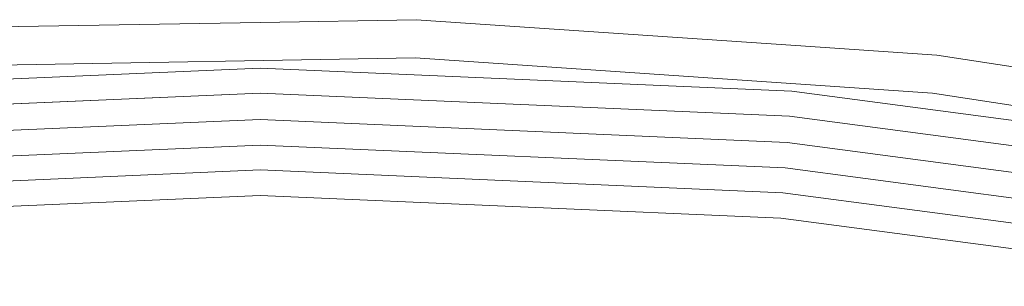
# Model space of a CAD drawing. Header units: millimetres. Extents: x -121 to 130, y -124 to 124.
# Tile 22 of 41: x -4.73 to 14.61, y 115.47 to 120.7. Entities that reach past the tile are written whole.
import ezdxf

# ---------------------------------------------------------------- set-up
doc = ezdxf.new("R2010")
doc.units = ezdxf.units.MM
doc.header["$LTSCALE"] = 25.4
doc.layers.add('Lighting-Moving Light', color=7, linetype='Continuous', lineweight=5, true_color=0x000000)

# ---------------------------------------------------------------- blocks, each defined once
blk = doc.blocks.new('Group-2-1')
at = {"layer": 'Lighting-Moving Light', "color": 7, "linetype": 'Continuous', "lineweight": 5, "transparency": 33554687}
for points, invisible_edges in [([(-38511.921, 5834.729, -578.415), (-38501.678, 5834.904, -578.415), (-38501.677, 5834.913, -578.48), (-38511.921, 5834.738, -578.48)], 15), ([(-38504.738, 5834.864, -578.545), (-38511.921, 5834.741, -578.545), (-38511.921, 5834.738, -578.48), (-38501.677, 5834.913, -578.48)], 14), ([(-38511.92, 5834.715, -578.352), (-38501.678, 5834.89, -578.352), (-38501.678, 5834.904, -578.415), (-38511.921, 5834.729, -578.415)], 15), ([(-38511.919, 5834.695, -578.29), (-38501.679, 5834.87, -578.29), (-38501.678, 5834.89, -578.352), (-38511.92, 5834.715, -578.352)], 15), ([(-38494.302, 5833.512, -677.312), (-38504.739, 5833.967, -677.312), (-38501.677, 5834.916, -578.545)], 10), ([(-38504.739, 5833.967, -677.312), (-38504.738, 5834.864, -578.545), (-38501.677, 5834.916, -578.545)], 9), ([(-38501.677, 5834.913, -578.48), (-38501.677, 5834.916, -578.545), (-38504.738, 5834.864, -578.545)], 9), ([(-38501.679, 5834.87, -578.29), (-38491.46, 5834.176, -578.29), (-38491.458, 5834.196, -578.352), (-38501.678, 5834.89, -578.352)], 15), ([(-38501.678, 5834.904, -578.415), (-38491.457, 5834.21, -578.415), (-38491.456, 5834.219, -578.48), (-38501.677, 5834.913, -578.48)], 15), ([(-38501.678, 5834.89, -578.352), (-38491.458, 5834.196, -578.352), (-38491.457, 5834.21, -578.415), (-38501.678, 5834.904, -578.415)], 15), ([(-38501.677, 5834.916, -578.545), (-38494.222, 5834.41, -578.545), (-38494.302, 5833.512, -677.312)], 10), ([(-38494.222, 5834.41, -578.545), (-38501.677, 5834.916, -578.545), (-38501.677, 5834.913, -578.48), (-38491.456, 5834.219, -578.48)], 14), ([(-38504.739, 5833.967, -677.312), (-38515.177, 5833.512, -677.312), (-38511.921, 5834.741, -578.545)], 10), ([(-38511.921, 5834.741, -578.545), (-38504.738, 5834.864, -578.545), (-38504.739, 5833.967, -677.312)], 10), ([(-38511.917, 5834.67, -578.23), (-38501.679, 5834.844, -578.23), (-38501.679, 5834.87, -578.29), (-38511.919, 5834.695, -578.29)], 15), ([(-38511.915, 5834.639, -578.172), (-38501.68, 5834.814, -578.172), (-38501.679, 5834.844, -578.23), (-38511.917, 5834.67, -578.23)], 15), ([(-38511.913, 5834.604, -578.117), (-38501.681, 5834.779, -578.117), (-38501.68, 5834.814, -578.172), (-38511.915, 5834.639, -578.172)], 15), ([(-38511.911, 5834.564, -578.066), (-38501.682, 5834.739, -578.066), (-38501.681, 5834.779, -578.117), (-38511.913, 5834.604, -578.117)], 15), ([(-38511.908, 5834.52, -578.018), (-38501.683, 5834.695, -578.018), (-38501.682, 5834.739, -578.066), (-38511.911, 5834.564, -578.066)], 15), ([(-38511.905, 5834.472, -577.974), (-38501.684, 5834.647, -577.974), (-38501.683, 5834.695, -578.018), (-38511.908, 5834.52, -578.018)], 15), ([(-38501.684, 5834.647, -577.974), (-38491.485, 5833.954, -577.974), (-38491.48, 5834.002, -578.018), (-38501.683, 5834.695, -578.018)], 15), ([(-38501.683, 5834.695, -578.018), (-38491.48, 5834.002, -578.018), (-38491.475, 5834.046, -578.066), (-38501.682, 5834.739, -578.066)], 15), ([(-38501.682, 5834.739, -578.066), (-38491.475, 5834.046, -578.066), (-38491.47, 5834.085, -578.117), (-38501.681, 5834.779, -578.117)], 15), ([(-38501.681, 5834.779, -578.117), (-38491.47, 5834.085, -578.117), (-38491.466, 5834.121, -578.172), (-38501.68, 5834.814, -578.172)], 15), ([(-38501.68, 5834.814, -578.172), (-38491.466, 5834.121, -578.172), (-38491.463, 5834.151, -578.23), (-38501.679, 5834.844, -578.23)], 15), ([(-38501.679, 5834.844, -578.23), (-38491.463, 5834.151, -578.23), (-38491.46, 5834.176, -578.29), (-38501.679, 5834.87, -578.29)], 15), ([(-38511.902, 5834.42, -577.935), (-38501.685, 5834.595, -577.935), (-38501.684, 5834.647, -577.974), (-38511.905, 5834.472, -577.974)], 15), ([(-38511.899, 5834.365, -577.9), (-38501.687, 5834.54, -577.9), (-38501.685, 5834.595, -577.935), (-38511.902, 5834.42, -577.935)], 15), ([(-38511.896, 5834.308, -577.87), (-38501.688, 5834.482, -577.87), (-38501.687, 5834.54, -577.9), (-38511.899, 5834.365, -577.9)], 15), ([(-38501.688, 5834.482, -577.87), (-38491.503, 5833.79, -577.87), (-38491.497, 5833.848, -577.9), (-38501.687, 5834.54, -577.9)], 15), ([(-38501.687, 5834.54, -577.9), (-38491.497, 5833.848, -577.9), (-38491.491, 5833.903, -577.935), (-38501.685, 5834.595, -577.935)], 15), ([(-38501.685, 5834.595, -577.935), (-38491.491, 5833.903, -577.935), (-38491.485, 5833.954, -577.974), (-38501.684, 5834.647, -577.974)], 15), ([(-38511.892, 5834.248, -577.845), (-38501.69, 5834.422, -577.845), (-38501.688, 5834.482, -577.87), (-38511.896, 5834.308, -577.87)], 15), ([(-38511.888, 5834.186, -577.825), (-38501.691, 5834.36, -577.825), (-38501.69, 5834.422, -577.845), (-38511.892, 5834.248, -577.845)], 15), ([(-38511.885, 5834.122, -577.811), (-38501.693, 5834.296, -577.811), (-38501.691, 5834.36, -577.825), (-38511.888, 5834.186, -577.825)], 15), ([(-38501.693, 5834.296, -577.811), (-38491.523, 5833.606, -577.811), (-38491.516, 5833.669, -577.825), (-38501.691, 5834.36, -577.825)], 15), ([(-38501.691, 5834.36, -577.825), (-38491.516, 5833.669, -577.825), (-38491.51, 5833.731, -577.845), (-38501.69, 5834.422, -577.845)], 15), ([(-38501.69, 5834.422, -577.845), (-38491.51, 5833.731, -577.845), (-38491.503, 5833.79, -577.87), (-38501.688, 5834.482, -577.87)], 15), ([(-38494.302, 5833.512, -677.312), (-38494.222, 5834.41, -578.545), (-38491.455, 5834.222, -578.545)], 9), ([(-38491.456, 5834.219, -578.48), (-38491.455, 5834.222, -578.545), (-38494.222, 5834.41, -578.545)], 9), ([(-38515.002, 5831.52, -577.8), (-38504.739, 5831.968, -577.8), (-38501.696, 5834.166, -577.8), (-38511.877, 5833.993, -577.8)], 10), ([(-38511.881, 5834.058, -577.803), (-38501.695, 5834.232, -577.803), (-38501.693, 5834.296, -577.811), (-38511.885, 5834.122, -577.811)], 15), ([(-38511.877, 5833.993, -577.8), (-38501.696, 5834.166, -577.8), (-38501.695, 5834.232, -577.803), (-38511.881, 5834.058, -577.803)], 14), ([(-38491.538, 5833.477, -577.8), (-38501.696, 5834.166, -577.8), (-38504.739, 5831.968, -577.8), (-38494.476, 5831.52, -577.8)], 10), ([(-38501.696, 5834.166, -577.8), (-38491.538, 5833.477, -577.8), (-38491.531, 5833.541, -577.803), (-38501.695, 5834.232, -577.803)], 14), ([(-38501.695, 5834.232, -577.803), (-38491.531, 5833.541, -577.803), (-38491.523, 5833.606, -577.811), (-38501.693, 5834.296, -577.811)], 15), ([(-38483.944, 5832.148, -677.312), (-38494.302, 5833.512, -677.312), (-38491.455, 5834.222, -578.545)], 10), ([(-38491.47, 5834.085, -578.117), (-38481.355, 5832.529, -578.117), (-38481.349, 5832.564, -578.172), (-38491.466, 5834.121, -578.172)], 15), ([(-38491.466, 5834.121, -578.172), (-38481.349, 5832.564, -578.172), (-38481.343, 5832.593, -578.23), (-38491.463, 5834.151, -578.23)], 15), ([(-38491.463, 5834.151, -578.23), (-38481.343, 5832.593, -578.23), (-38481.338, 5832.618, -578.29), (-38491.46, 5834.176, -578.29)], 15), ([(-38491.46, 5834.176, -578.29), (-38481.338, 5832.618, -578.29), (-38481.334, 5832.638, -578.352), (-38491.458, 5834.196, -578.352)], 15), ([(-38491.458, 5834.196, -578.352), (-38481.334, 5832.638, -578.352), (-38481.331, 5832.652, -578.415), (-38491.457, 5834.21, -578.415)], 15), ([(-38491.457, 5834.21, -578.415), (-38481.331, 5832.652, -578.415), (-38481.329, 5832.661, -578.48), (-38491.456, 5834.219, -578.48)], 15), ([(-38483.785, 5833.042, -578.545), (-38491.455, 5834.222, -578.545), (-38491.456, 5834.219, -578.48), (-38481.329, 5832.661, -578.48)], 14), ([(-38491.455, 5834.222, -578.545), (-38483.785, 5833.042, -578.545), (-38483.944, 5832.148, -677.312)], 10), ([(-38515.177, 5833.512, -677.312), (-38504.739, 5833.967, -677.312), (-38504.739, 5833.965, -677.355), (-38515.177, 5833.509, -677.355)], 14), ([(-38515.177, 5833.509, -677.355), (-38504.739, 5833.965, -677.355), (-38504.739, 5833.958, -677.397), (-38515.176, 5833.502, -677.397)], 15), ([(-38515.176, 5833.502, -677.397), (-38504.739, 5833.958, -677.397), (-38504.739, 5833.948, -677.438), (-38515.175, 5833.493, -677.438)], 15), ([(-38515.175, 5833.493, -677.438), (-38504.739, 5833.948, -677.438), (-38504.739, 5833.935, -677.478), (-38515.174, 5833.479, -677.478)], 15), ([(-38515.174, 5833.479, -677.478), (-38504.739, 5833.935, -677.478), (-38504.739, 5833.918, -677.518), (-38515.172, 5833.462, -677.518)], 15), ([(-38515.172, 5833.462, -677.518), (-38504.739, 5833.918, -677.518), (-38504.739, 5833.898, -677.555), (-38515.171, 5833.442, -677.555)], 15), ([(-38504.739, 5833.967, -677.312), (-38494.302, 5833.512, -677.312), (-38494.302, 5833.509, -677.355), (-38504.739, 5833.965, -677.355)], 14), ([(-38504.739, 5833.965, -677.355), (-38494.302, 5833.509, -677.355), (-38494.303, 5833.502, -677.397), (-38504.739, 5833.958, -677.397)], 15), ([(-38504.739, 5833.958, -677.397), (-38494.303, 5833.502, -677.397), (-38494.304, 5833.493, -677.438), (-38504.739, 5833.948, -677.438)], 15), ([(-38504.739, 5833.948, -677.438), (-38494.304, 5833.493, -677.438), (-38494.305, 5833.479, -677.478), (-38504.739, 5833.935, -677.478)], 15), ([(-38504.739, 5833.935, -677.478), (-38494.305, 5833.479, -677.478), (-38494.306, 5833.462, -677.518), (-38504.739, 5833.918, -677.518)], 15), ([(-38504.739, 5833.918, -677.518), (-38494.306, 5833.462, -677.518), (-38494.308, 5833.442, -677.555), (-38504.739, 5833.898, -677.555)], 15), ([(-38491.491, 5833.903, -577.935), (-38481.391, 5832.348, -577.935), (-38481.381, 5832.399, -577.974), (-38491.485, 5833.954, -577.974)], 15), ([(-38491.485, 5833.954, -577.974), (-38481.381, 5832.399, -577.974), (-38481.372, 5832.447, -578.018), (-38491.48, 5834.002, -578.018)], 15), ([(-38491.48, 5834.002, -578.018), (-38481.372, 5832.447, -578.018), (-38481.363, 5832.49, -578.066), (-38491.475, 5834.046, -578.066)], 15), ([(-38491.475, 5834.046, -578.066), (-38481.363, 5832.49, -578.066), (-38481.355, 5832.529, -578.117), (-38491.47, 5834.085, -578.117)], 15), ([(-38515.171, 5833.442, -677.555), (-38504.739, 5833.898, -677.555), (-38504.739, 5833.874, -677.591), (-38515.169, 5833.419, -677.591)], 15), ([(-38515.169, 5833.419, -677.591), (-38504.739, 5833.874, -677.591), (-38504.739, 5833.848, -677.624), (-38515.166, 5833.393, -677.624)], 15), ([(-38515.166, 5833.393, -677.624), (-38504.739, 5833.848, -677.624), (-38504.739, 5833.819, -677.655), (-38515.164, 5833.364, -677.655)], 15), ([(-38515.164, 5833.364, -677.655), (-38504.739, 5833.819, -677.655), (-38504.739, 5833.788, -677.684), (-38515.161, 5833.333, -677.684)], 15), ([(-38515.161, 5833.333, -677.684), (-38504.739, 5833.788, -677.684), (-38504.739, 5833.754, -677.71), (-38515.158, 5833.299, -677.71)], 15), ([(-38515.158, 5833.299, -677.71), (-38504.739, 5833.754, -677.71), (-38504.739, 5833.718, -677.733), (-38515.155, 5833.263, -677.733)], 15), ([(-38504.739, 5833.898, -677.555), (-38494.308, 5833.442, -677.555), (-38494.31, 5833.419, -677.591), (-38504.739, 5833.874, -677.591)], 15), ([(-38504.739, 5833.874, -677.591), (-38494.31, 5833.419, -677.591), (-38494.313, 5833.393, -677.624), (-38504.739, 5833.848, -677.624)], 15), ([(-38504.739, 5833.848, -677.624), (-38494.313, 5833.393, -677.624), (-38494.315, 5833.364, -677.655), (-38504.739, 5833.819, -677.655)], 15), ([(-38504.739, 5833.819, -677.655), (-38494.315, 5833.364, -677.655), (-38494.318, 5833.333, -677.684), (-38504.739, 5833.788, -677.684)], 15), ([(-38504.739, 5833.788, -677.684), (-38494.318, 5833.333, -677.684), (-38494.321, 5833.299, -677.71), (-38504.739, 5833.754, -677.71)], 15), ([(-38504.739, 5833.754, -677.71), (-38494.321, 5833.299, -677.71), (-38494.324, 5833.263, -677.733), (-38504.739, 5833.718, -677.733)], 15), ([(-38491.516, 5833.669, -577.825), (-38481.437, 5832.118, -577.825), (-38481.425, 5832.179, -577.845), (-38491.51, 5833.731, -577.845)], 15), ([(-38491.51, 5833.731, -577.845), (-38481.425, 5832.179, -577.845), (-38481.413, 5832.238, -577.87), (-38491.503, 5833.79, -577.87)], 15), ([(-38491.503, 5833.79, -577.87), (-38481.413, 5832.238, -577.87), (-38481.402, 5832.294, -577.9), (-38491.497, 5833.848, -577.9)], 15), ([(-38491.497, 5833.848, -577.9), (-38481.402, 5832.294, -577.9), (-38481.391, 5832.348, -577.935), (-38491.491, 5833.903, -577.935)], 15), ([(-38515.155, 5833.263, -677.733), (-38504.739, 5833.718, -677.733), (-38504.739, 5833.681, -677.752), (-38515.152, 5833.226, -677.752)], 15), ([(-38515.152, 5833.226, -677.752), (-38504.739, 5833.681, -677.752), (-38504.739, 5833.641, -677.769), (-38515.148, 5833.187, -677.769)], 15), ([(-38515.148, 5833.187, -677.769), (-38504.739, 5833.641, -677.769), (-38504.739, 5833.601, -677.782), (-38515.145, 5833.147, -677.782)], 15), ([(-38515.145, 5833.147, -677.782), (-38504.739, 5833.601, -677.782), (-38504.739, 5833.559, -677.792), (-38515.141, 5833.105, -677.792)], 15), ([(-38515.141, 5833.105, -677.792), (-38504.739, 5833.559, -677.792), (-38504.739, 5833.517, -677.798), (-38515.138, 5833.063, -677.798)], 15), ([(-38504.739, 5833.718, -677.733), (-38494.324, 5833.263, -677.733), (-38494.327, 5833.226, -677.752), (-38504.739, 5833.681, -677.752)], 15), ([(-38504.739, 5833.681, -677.752), (-38494.327, 5833.226, -677.752), (-38494.331, 5833.187, -677.769), (-38504.739, 5833.641, -677.769)], 15), ([(-38504.739, 5833.641, -677.769), (-38494.331, 5833.187, -677.769), (-38494.334, 5833.147, -677.782), (-38504.739, 5833.601, -677.782)], 15), ([(-38504.739, 5833.601, -677.782), (-38494.334, 5833.147, -677.782), (-38494.338, 5833.105, -677.792), (-38504.739, 5833.559, -677.792)], 15), ([(-38504.739, 5833.559, -677.792), (-38494.338, 5833.105, -677.792), (-38494.341, 5833.063, -677.798), (-38504.739, 5833.517, -677.798)], 15), ([(-38491.538, 5833.477, -577.8), (-38481.474, 5831.928, -577.8), (-38481.462, 5831.992, -577.803), (-38491.531, 5833.541, -577.803)], 14), ([(-38491.531, 5833.541, -577.803), (-38481.462, 5831.992, -577.803), (-38481.449, 5832.055, -577.811), (-38491.523, 5833.606, -577.811)], 15), ([(-38491.523, 5833.606, -577.811), (-38481.449, 5832.055, -577.811), (-38481.437, 5832.118, -577.825), (-38491.516, 5833.669, -577.825)], 15), ([(-38515.138, 5833.063, -677.798), (-38504.739, 5833.517, -677.798), (-38504.739, 5833.475, -677.8), (-38515.134, 5833.021, -677.8)], 11), ([(-38515.134, 5833.021, -677.8), (-38504.739, 5833.475, -677.8), (-38504.739, 5832.958, -677.8), (-38515.089, 5832.506, -677.8)], 10), ([(-38504.739, 5833.517, -677.798), (-38494.341, 5833.063, -677.798), (-38494.345, 5833.021, -677.8), (-38504.739, 5833.475, -677.8)], 11), ([(-38494.39, 5832.506, -677.8), (-38504.739, 5832.958, -677.8), (-38504.739, 5833.475, -677.8), (-38494.345, 5833.021, -677.8)], 10), ([(-38481.474, 5831.928, -577.8), (-38491.538, 5833.477, -577.8), (-38494.476, 5831.52, -577.8), (-38484.292, 5830.179, -577.8)], 10), ([(-38494.318, 5833.333, -677.684), (-38483.975, 5831.971, -677.684), (-38483.981, 5831.938, -677.71), (-38494.321, 5833.299, -677.71)], 15), ([(-38494.315, 5833.364, -677.655), (-38483.97, 5832.002, -677.655), (-38483.975, 5831.971, -677.684), (-38494.318, 5833.333, -677.684)], 15), ([(-38494.313, 5833.393, -677.624), (-38483.965, 5832.031, -677.624), (-38483.97, 5832.002, -677.655), (-38494.315, 5833.364, -677.655)], 15), ([(-38494.31, 5833.419, -677.591), (-38483.96, 5832.057, -677.591), (-38483.965, 5832.031, -677.624), (-38494.313, 5833.393, -677.624)], 15), ([(-38494.308, 5833.442, -677.555), (-38483.956, 5832.079, -677.555), (-38483.96, 5832.057, -677.591), (-38494.31, 5833.419, -677.591)], 15), ([(-38494.306, 5833.462, -677.518), (-38483.953, 5832.099, -677.518), (-38483.956, 5832.079, -677.555), (-38494.308, 5833.442, -677.555)], 15), ([(-38494.305, 5833.479, -677.478), (-38483.95, 5832.116, -677.478), (-38483.953, 5832.099, -677.518), (-38494.306, 5833.462, -677.518)], 15), ([(-38494.304, 5833.493, -677.438), (-38483.948, 5832.129, -677.438), (-38483.95, 5832.116, -677.478), (-38494.305, 5833.479, -677.478)], 15), ([(-38494.303, 5833.502, -677.397), (-38483.946, 5832.139, -677.397), (-38483.948, 5832.129, -677.438), (-38494.304, 5833.493, -677.438)], 15), ([(-38494.302, 5833.509, -677.355), (-38483.945, 5832.145, -677.355), (-38483.946, 5832.139, -677.397), (-38494.303, 5833.502, -677.397)], 15), ([(-38494.302, 5833.512, -677.312), (-38483.944, 5832.148, -677.312), (-38483.945, 5832.145, -677.355), (-38494.302, 5833.509, -677.355)], 14), ([(-38494.334, 5833.147, -677.782), (-38484.008, 5831.787, -677.782), (-38484.015, 5831.746, -677.792), (-38494.338, 5833.105, -677.792)], 15), ([(-38494.331, 5833.187, -677.769), (-38484.001, 5831.827, -677.769), (-38484.008, 5831.787, -677.782), (-38494.334, 5833.147, -677.782)], 15), ([(-38494.327, 5833.226, -677.752), (-38483.994, 5831.866, -677.752), (-38484.001, 5831.827, -677.769), (-38494.331, 5833.187, -677.769)], 15), ([(-38494.324, 5833.263, -677.733), (-38483.988, 5831.903, -677.733), (-38483.994, 5831.866, -677.752), (-38494.327, 5833.226, -677.752)], 15), ([(-38494.321, 5833.299, -677.71), (-38483.981, 5831.938, -677.71), (-38483.988, 5831.903, -677.733), (-38494.324, 5833.263, -677.733)], 15), ([(-38515.089, 5832.506, -677.8), (-38504.739, 5832.958, -677.8), (-38504.739, 5832.914, -677.798), (-38515.085, 5832.463, -677.798)], 14), ([(-38504.739, 5832.958, -677.8), (-38494.39, 5832.506, -677.8), (-38494.394, 5832.463, -677.798), (-38504.739, 5832.914, -677.798)], 14), ([(-38494.345, 5833.021, -677.8), (-38484.03, 5831.663, -677.8), (-38484.12, 5831.154, -677.8), (-38494.39, 5832.506, -677.8)], 10), ([(-38494.341, 5833.063, -677.798), (-38484.022, 5831.705, -677.798), (-38484.03, 5831.663, -677.8), (-38494.345, 5833.021, -677.8)], 11), ([(-38494.338, 5833.105, -677.792), (-38484.015, 5831.746, -677.792), (-38484.022, 5831.705, -677.798), (-38494.341, 5833.063, -677.798)], 15), ([(-38515.085, 5832.463, -677.798), (-38504.739, 5832.914, -677.798), (-38504.739, 5832.871, -677.793), (-38515.081, 5832.42, -677.793)], 15), ([(-38515.081, 5832.42, -677.793), (-38504.739, 5832.871, -677.793), (-38504.739, 5832.829, -677.783), (-38515.078, 5832.378, -677.783)], 15), ([(-38515.078, 5832.378, -677.783), (-38504.739, 5832.829, -677.783), (-38504.739, 5832.788, -677.77), (-38515.074, 5832.336, -677.77)], 15), ([(-38515.074, 5832.336, -677.77), (-38504.739, 5832.788, -677.77), (-38504.739, 5832.748, -677.754), (-38515.07, 5832.297, -677.754)], 15), ([(-38504.739, 5832.914, -677.798), (-38494.394, 5832.463, -677.798), (-38494.398, 5832.42, -677.793), (-38504.739, 5832.871, -677.793)], 15), ([(-38504.739, 5832.871, -677.793), (-38494.398, 5832.42, -677.793), (-38494.401, 5832.378, -677.783), (-38504.739, 5832.829, -677.783)], 15), ([(-38504.739, 5832.829, -677.783), (-38494.401, 5832.378, -677.783), (-38494.405, 5832.336, -677.77), (-38504.739, 5832.788, -677.77)], 15), ([(-38504.739, 5832.788, -677.77), (-38494.405, 5832.336, -677.77), (-38494.408, 5832.297, -677.754), (-38504.739, 5832.748, -677.754)], 15), ([(-38515.07, 5832.297, -677.754), (-38504.739, 5832.748, -677.754), (-38504.739, 5832.709, -677.734), (-38515.067, 5832.258, -677.734)], 15), ([(-38515.067, 5832.258, -677.734), (-38504.739, 5832.709, -677.734), (-38504.739, 5832.672, -677.711), (-38515.064, 5832.222, -677.711)], 15), ([(-38515.064, 5832.222, -677.711), (-38504.739, 5832.672, -677.711), (-38504.739, 5832.638, -677.684), (-38515.061, 5832.187, -677.684)], 15), ([(-38515.061, 5832.187, -677.684), (-38504.739, 5832.638, -677.684), (-38504.739, 5832.606, -677.655), (-38515.058, 5832.155, -677.655)], 15), ([(-38515.058, 5832.155, -677.655), (-38504.739, 5832.606, -677.655), (-38504.739, 5832.576, -677.624), (-38515.056, 5832.126, -677.624)], 15), ([(-38515.056, 5832.126, -677.624), (-38504.739, 5832.576, -677.624), (-38504.739, 5832.55, -677.589), (-38515.053, 5832.1, -677.589)], 15), ([(-38504.739, 5832.748, -677.754), (-38494.408, 5832.297, -677.754), (-38494.412, 5832.258, -677.734), (-38504.739, 5832.709, -677.734)], 15), ([(-38504.739, 5832.709, -677.734), (-38494.412, 5832.258, -677.734), (-38494.415, 5832.222, -677.711), (-38504.739, 5832.672, -677.711)], 15), ([(-38504.739, 5832.672, -677.711), (-38494.415, 5832.222, -677.711), (-38494.418, 5832.187, -677.684), (-38504.739, 5832.638, -677.684)], 15), ([(-38504.739, 5832.638, -677.684), (-38494.418, 5832.187, -677.684), (-38494.421, 5832.155, -677.655), (-38504.739, 5832.606, -677.655)], 15), ([(-38504.739, 5832.606, -677.655), (-38494.421, 5832.155, -677.655), (-38494.423, 5832.126, -677.624), (-38504.739, 5832.576, -677.624)], 15), ([(-38504.739, 5832.576, -677.624), (-38494.423, 5832.126, -677.624), (-38494.426, 5832.1, -677.589), (-38504.739, 5832.55, -677.589)], 15), ([(-38515.053, 5832.1, -677.589), (-38504.739, 5832.55, -677.589), (-38504.739, 5832.526, -677.553), (-38515.051, 5832.076, -677.553)], 15), ([(-38515.051, 5832.076, -677.553), (-38504.739, 5832.526, -677.553), (-38504.739, 5832.506, -677.515), (-38515.049, 5832.056, -677.515)], 15), ([(-38515.049, 5832.056, -677.515), (-38504.739, 5832.506, -677.515), (-38504.739, 5832.489, -677.475), (-38515.048, 5832.039, -677.475)], 15), ([(-38515.048, 5832.039, -677.475), (-38504.739, 5832.489, -677.475), (-38504.739, 5832.476, -677.433), (-38515.047, 5832.026, -677.433)], 15), ([(-38515.047, 5832.026, -677.433), (-38504.739, 5832.476, -677.433), (-38504.739, 5832.466, -677.391), (-38515.046, 5832.016, -677.391)], 15), ([(-38515.046, 5832.016, -677.391), (-38504.739, 5832.466, -677.391), (-38504.739, 5832.46, -677.348), (-38515.045, 5832.01, -677.348)], 15), ([(-38515.045, 5832.01, -677.348), (-38504.739, 5832.46, -677.348), (-38504.739, 5832.458, -677.305), (-38515.045, 5832.008, -677.305)], 11), ([(-38504.739, 5831.468, -578.305), (-38514.959, 5831.021, -578.305), (-38515.045, 5832.008, -677.305), (-38504.739, 5832.458, -677.305)], 10), ([(-38504.739, 5832.55, -677.589), (-38494.426, 5832.1, -677.589), (-38494.428, 5832.076, -677.553), (-38504.739, 5832.526, -677.553)], 15), ([(-38504.739, 5832.526, -677.553), (-38494.428, 5832.076, -677.553), (-38494.43, 5832.056, -677.515), (-38504.739, 5832.506, -677.515)], 15), ([(-38504.739, 5832.506, -677.515), (-38494.43, 5832.056, -677.515), (-38494.431, 5832.039, -677.475), (-38504.739, 5832.489, -677.475)], 15), ([(-38504.739, 5832.489, -677.475), (-38494.431, 5832.039, -677.475), (-38494.432, 5832.026, -677.433), (-38504.739, 5832.476, -677.433)], 15), ([(-38504.739, 5832.476, -677.433), (-38494.432, 5832.026, -677.433), (-38494.433, 5832.016, -677.391), (-38504.739, 5832.466, -677.391)], 15), ([(-38504.739, 5832.466, -677.391), (-38494.433, 5832.016, -677.391), (-38494.434, 5832.01, -677.348), (-38504.739, 5832.46, -677.348)], 15), ([(-38504.739, 5832.46, -677.348), (-38494.434, 5832.01, -677.348), (-38494.434, 5832.008, -677.305), (-38504.739, 5832.458, -677.305)], 11), ([(-38494.52, 5831.021, -578.305), (-38504.739, 5831.468, -578.305), (-38504.739, 5832.458, -677.305), (-38494.434, 5832.008, -677.305)], 10), ([(-38494.401, 5832.378, -677.783), (-38484.142, 5831.027, -677.783), (-38484.149, 5830.986, -677.77), (-38494.405, 5832.336, -677.77)], 15), ([(-38494.398, 5832.42, -677.793), (-38484.135, 5831.069, -677.793), (-38484.142, 5831.027, -677.783), (-38494.401, 5832.378, -677.783)], 15), ([(-38494.394, 5832.463, -677.798), (-38484.127, 5831.111, -677.798), (-38484.135, 5831.069, -677.793), (-38494.398, 5832.42, -677.793)], 15), ([(-38494.39, 5832.506, -677.8), (-38484.12, 5831.154, -677.8), (-38484.127, 5831.111, -677.798), (-38494.394, 5832.463, -677.798)], 14), ([(-38494.418, 5832.187, -677.684), (-38484.175, 5830.839, -677.684), (-38484.181, 5830.807, -677.655), (-38494.421, 5832.155, -677.655)], 15), ([(-38494.415, 5832.222, -677.711), (-38484.169, 5830.873, -677.711), (-38484.175, 5830.839, -677.684), (-38494.418, 5832.187, -677.684)], 15), ([(-38494.412, 5832.258, -677.734), (-38484.163, 5830.909, -677.734), (-38484.169, 5830.873, -677.711), (-38494.415, 5832.222, -677.711)], 15), ([(-38494.408, 5832.297, -677.754), (-38484.156, 5830.947, -677.754), (-38484.163, 5830.909, -677.734), (-38494.412, 5832.258, -677.734)], 15), ([(-38494.405, 5832.336, -677.77), (-38484.149, 5830.986, -677.77), (-38484.156, 5830.947, -677.754), (-38494.408, 5832.297, -677.754)], 15), ([(-38484.378, 5829.686, -578.305), (-38494.52, 5831.021, -578.305), (-38494.434, 5832.008, -677.305), (-38484.206, 5830.661, -677.305)], 10), ([(-38494.433, 5832.016, -677.391), (-38484.205, 5830.669, -677.391), (-38484.206, 5830.664, -677.348), (-38494.434, 5832.01, -677.348)], 15), ([(-38494.434, 5832.01, -677.348), (-38484.206, 5830.664, -677.348), (-38484.206, 5830.661, -677.305), (-38494.434, 5832.008, -677.305)], 11), ([(-38494.432, 5832.026, -677.433), (-38484.203, 5830.679, -677.433), (-38484.205, 5830.669, -677.391), (-38494.433, 5832.016, -677.391)], 15), ([(-38494.431, 5832.039, -677.475), (-38484.201, 5830.692, -677.475), (-38484.203, 5830.679, -677.433), (-38494.432, 5832.026, -677.433)], 15), ([(-38494.43, 5832.056, -677.515), (-38484.198, 5830.709, -677.515), (-38484.201, 5830.692, -677.475), (-38494.431, 5832.039, -677.475)], 15), ([(-38494.428, 5832.076, -677.553), (-38484.195, 5830.729, -677.553), (-38484.198, 5830.709, -677.515), (-38494.43, 5832.056, -677.515)], 15), ([(-38494.426, 5832.1, -677.589), (-38484.19, 5830.752, -677.589), (-38484.195, 5830.729, -677.553), (-38494.428, 5832.076, -677.553)], 15), ([(-38494.423, 5832.126, -677.624), (-38484.186, 5830.778, -677.624), (-38484.19, 5830.752, -677.589), (-38494.426, 5832.1, -677.589)], 15), ([(-38494.421, 5832.155, -677.655), (-38484.181, 5830.807, -677.655), (-38484.186, 5830.778, -677.624), (-38494.423, 5832.126, -677.624)], 15), ([(-38514.999, 5831.478, -577.802), (-38504.739, 5831.926, -577.802), (-38504.739, 5831.968, -577.8), (-38515.002, 5831.52, -577.8)], 11), ([(-38514.995, 5831.437, -577.807), (-38504.739, 5831.885, -577.807), (-38504.739, 5831.926, -577.802), (-38514.999, 5831.478, -577.802)], 15), ([(-38514.992, 5831.397, -577.815), (-38504.739, 5831.844, -577.815), (-38504.739, 5831.885, -577.807), (-38514.995, 5831.437, -577.807)], 15), ([(-38514.988, 5831.357, -577.827), (-38504.739, 5831.804, -577.827), (-38504.739, 5831.844, -577.815), (-38514.992, 5831.397, -577.815)], 15), ([(-38514.985, 5831.318, -577.843), (-38504.739, 5831.766, -577.843), (-38504.739, 5831.804, -577.827), (-38514.988, 5831.357, -577.827)], 15), ([(-38504.739, 5831.926, -577.802), (-38494.48, 5831.478, -577.802), (-38494.476, 5831.52, -577.8), (-38504.739, 5831.968, -577.8)], 11), ([(-38504.739, 5831.885, -577.807), (-38494.484, 5831.437, -577.807), (-38494.48, 5831.478, -577.802), (-38504.739, 5831.926, -577.802)], 15), ([(-38504.739, 5831.844, -577.815), (-38494.487, 5831.397, -577.815), (-38494.484, 5831.437, -577.807), (-38504.739, 5831.885, -577.807)], 15), ([(-38504.739, 5831.804, -577.827), (-38494.491, 5831.357, -577.827), (-38494.487, 5831.397, -577.815), (-38504.739, 5831.844, -577.815)], 15), ([(-38504.739, 5831.766, -577.843), (-38494.494, 5831.318, -577.843), (-38494.491, 5831.357, -577.827), (-38504.739, 5831.804, -577.827)], 15), ([(-38514.982, 5831.281, -577.861), (-38504.739, 5831.728, -577.861), (-38504.739, 5831.766, -577.843), (-38514.985, 5831.318, -577.843)], 15), ([(-38514.979, 5831.246, -577.882), (-38504.739, 5831.693, -577.882), (-38504.739, 5831.728, -577.861), (-38514.982, 5831.281, -577.861)], 15), ([(-38514.976, 5831.212, -577.907), (-38504.739, 5831.659, -577.907), (-38504.739, 5831.693, -577.882), (-38514.979, 5831.246, -577.882)], 15), ([(-38514.973, 5831.18, -577.934), (-38504.739, 5831.627, -577.934), (-38504.739, 5831.659, -577.907), (-38514.976, 5831.212, -577.907)], 15), ([(-38514.97, 5831.151, -577.963), (-38504.739, 5831.598, -577.963), (-38504.739, 5831.627, -577.934), (-38514.973, 5831.18, -577.934)], 15), ([(-38514.968, 5831.125, -577.995), (-38504.739, 5831.571, -577.995), (-38504.739, 5831.598, -577.963), (-38514.97, 5831.151, -577.963)], 15), ([(-38504.739, 5831.728, -577.861), (-38494.497, 5831.281, -577.861), (-38494.494, 5831.318, -577.843), (-38504.739, 5831.766, -577.843)], 15), ([(-38504.739, 5831.693, -577.882), (-38494.5, 5831.246, -577.882), (-38494.497, 5831.281, -577.861), (-38504.739, 5831.728, -577.861)], 15), ([(-38504.739, 5831.659, -577.907), (-38494.503, 5831.212, -577.907), (-38494.5, 5831.246, -577.882), (-38504.739, 5831.693, -577.882)], 15), ([(-38504.739, 5831.627, -577.934), (-38494.506, 5831.18, -577.934), (-38494.503, 5831.212, -577.907), (-38504.739, 5831.659, -577.907)], 15), ([(-38504.739, 5831.598, -577.963), (-38494.509, 5831.151, -577.963), (-38494.506, 5831.18, -577.934), (-38504.739, 5831.627, -577.934)], 15), ([(-38504.739, 5831.571, -577.995), (-38494.511, 5831.125, -577.995), (-38494.509, 5831.151, -577.963), (-38504.739, 5831.598, -577.963)], 15), ([(-38514.966, 5831.101, -578.029), (-38504.739, 5831.547, -578.029), (-38504.739, 5831.571, -577.995), (-38514.968, 5831.125, -577.995)], 15), ([(-38514.964, 5831.08, -578.065), (-38504.739, 5831.526, -578.065), (-38504.739, 5831.547, -578.029), (-38514.966, 5831.101, -578.029)], 15), ([(-38514.962, 5831.062, -578.103), (-38504.739, 5831.508, -578.103), (-38504.739, 5831.526, -578.065), (-38514.964, 5831.08, -578.065)], 15), ([(-38514.961, 5831.047, -578.141), (-38504.739, 5831.493, -578.141), (-38504.739, 5831.508, -578.103), (-38514.962, 5831.062, -578.103)], 15), ([(-38514.96, 5831.036, -578.181), (-38504.739, 5831.482, -578.181), (-38504.739, 5831.493, -578.141), (-38514.961, 5831.047, -578.141)], 15), ([(-38514.959, 5831.028, -578.222), (-38504.739, 5831.474, -578.222), (-38504.739, 5831.482, -578.181), (-38514.96, 5831.036, -578.181)], 15), ([(-38514.959, 5831.023, -578.263), (-38504.739, 5831.469, -578.263), (-38504.739, 5831.474, -578.222), (-38514.959, 5831.028, -578.222)], 15), ([(-38514.959, 5831.021, -578.305), (-38504.739, 5831.468, -578.305), (-38504.739, 5831.469, -578.263), (-38514.959, 5831.023, -578.263)], 14), ([(-38504.739, 5831.547, -578.029), (-38494.513, 5831.101, -578.029), (-38494.511, 5831.125, -577.995), (-38504.739, 5831.571, -577.995)], 15), ([(-38504.739, 5831.526, -578.065), (-38494.515, 5831.08, -578.065), (-38494.513, 5831.101, -578.029), (-38504.739, 5831.547, -578.029)], 15), ([(-38504.739, 5831.508, -578.103), (-38494.516, 5831.062, -578.103), (-38494.515, 5831.08, -578.065), (-38504.739, 5831.526, -578.065)], 15), ([(-38504.739, 5831.493, -578.141), (-38494.518, 5831.047, -578.141), (-38494.516, 5831.062, -578.103), (-38504.739, 5831.508, -578.103)], 15), ([(-38504.739, 5831.482, -578.181), (-38494.519, 5831.036, -578.181), (-38494.518, 5831.047, -578.141), (-38504.739, 5831.493, -578.141)], 15), ([(-38504.739, 5831.474, -578.222), (-38494.519, 5831.028, -578.222), (-38494.519, 5831.036, -578.181), (-38504.739, 5831.482, -578.181)], 15), ([(-38504.739, 5831.469, -578.263), (-38494.52, 5831.023, -578.263), (-38494.519, 5831.028, -578.222), (-38504.739, 5831.474, -578.222)], 15), ([(-38504.739, 5831.468, -578.305), (-38494.52, 5831.021, -578.305), (-38494.52, 5831.023, -578.263), (-38504.739, 5831.469, -578.263)], 14), ([(-38494.487, 5831.397, -577.815), (-38484.313, 5830.057, -577.815), (-38484.306, 5830.097, -577.807), (-38494.484, 5831.437, -577.807)], 15), ([(-38494.484, 5831.437, -577.807), (-38484.306, 5830.097, -577.807), (-38484.299, 5830.138, -577.802), (-38494.48, 5831.478, -577.802)], 15), ([(-38494.48, 5831.478, -577.802), (-38484.299, 5830.138, -577.802), (-38484.292, 5830.179, -577.8), (-38494.476, 5831.52, -577.8)], 11), ([(-38494.506, 5831.18, -577.934), (-38484.351, 5829.843, -577.934), (-38484.345, 5829.875, -577.907), (-38494.503, 5831.212, -577.907)], 15), ([(-38494.503, 5831.212, -577.907), (-38484.345, 5829.875, -577.907), (-38484.339, 5829.908, -577.882), (-38494.5, 5831.246, -577.882)], 15), ([(-38494.5, 5831.246, -577.882), (-38484.339, 5829.908, -577.882), (-38484.333, 5829.943, -577.861), (-38494.497, 5831.281, -577.861)], 15), ([(-38494.497, 5831.281, -577.861), (-38484.333, 5829.943, -577.861), (-38484.327, 5829.98, -577.843), (-38494.494, 5831.318, -577.843)], 15), ([(-38494.494, 5831.318, -577.843), (-38484.327, 5829.98, -577.843), (-38484.32, 5830.018, -577.827), (-38494.491, 5831.357, -577.827)], 15), ([(-38494.491, 5831.357, -577.827), (-38484.32, 5830.018, -577.827), (-38484.313, 5830.057, -577.815), (-38494.487, 5831.397, -577.815)], 15), ([(-38494.52, 5831.023, -578.263), (-38484.378, 5829.688, -578.263), (-38484.377, 5829.692, -578.222), (-38494.519, 5831.028, -578.222)], 15), ([(-38494.52, 5831.021, -578.305), (-38484.378, 5829.686, -578.305), (-38484.378, 5829.688, -578.263), (-38494.52, 5831.023, -578.263)], 14), ([(-38494.519, 5831.036, -578.181), (-38484.376, 5829.7, -578.181), (-38484.374, 5829.712, -578.141), (-38494.518, 5831.047, -578.141)], 15), ([(-38494.519, 5831.028, -578.222), (-38484.377, 5829.692, -578.222), (-38484.376, 5829.7, -578.181), (-38494.519, 5831.036, -578.181)], 15), ([(-38494.518, 5831.047, -578.141), (-38484.374, 5829.712, -578.141), (-38484.371, 5829.726, -578.103), (-38494.516, 5831.062, -578.103)], 15), ([(-38494.516, 5831.062, -578.103), (-38484.371, 5829.726, -578.103), (-38484.368, 5829.744, -578.065), (-38494.515, 5831.08, -578.065)], 15), ([(-38494.515, 5831.08, -578.065), (-38484.368, 5829.744, -578.065), (-38484.365, 5829.765, -578.029), (-38494.513, 5831.101, -578.029)], 15), ([(-38494.513, 5831.101, -578.029), (-38484.365, 5829.765, -578.029), (-38484.36, 5829.788, -577.995), (-38494.511, 5831.125, -577.995)], 15), ([(-38494.511, 5831.125, -577.995), (-38484.36, 5829.788, -577.995), (-38484.356, 5829.815, -577.963), (-38494.509, 5831.151, -577.963)], 15), ([(-38494.509, 5831.151, -577.963), (-38484.356, 5829.815, -577.963), (-38484.351, 5829.843, -577.934), (-38494.506, 5831.18, -577.934)], 15)]:
    blk.add_3dface(points, dxfattribs=dict(at, invisible_edges=invisible_edges))
at = {"layer": 'Lighting-Moving Light', "color": 0, "flags": 1}
for tag in ['Yoke', 'Body', 'Base', 'Lens']:
    blk.add_attdef(tag, (-23394.144, 17430.034), '', height=0.18, dxfattribs=at)

msp = doc.modelspace()

# ---------------------------------------------------------------- block references
at = {"layer": 'Lighting-Moving Light', "color": 7, "transparency": 33554687}
msp.add_blockref('Group-2-1', (38504.739, -5714.213), dxfattribs=at)

doc.saveas('drawing.dxf')
